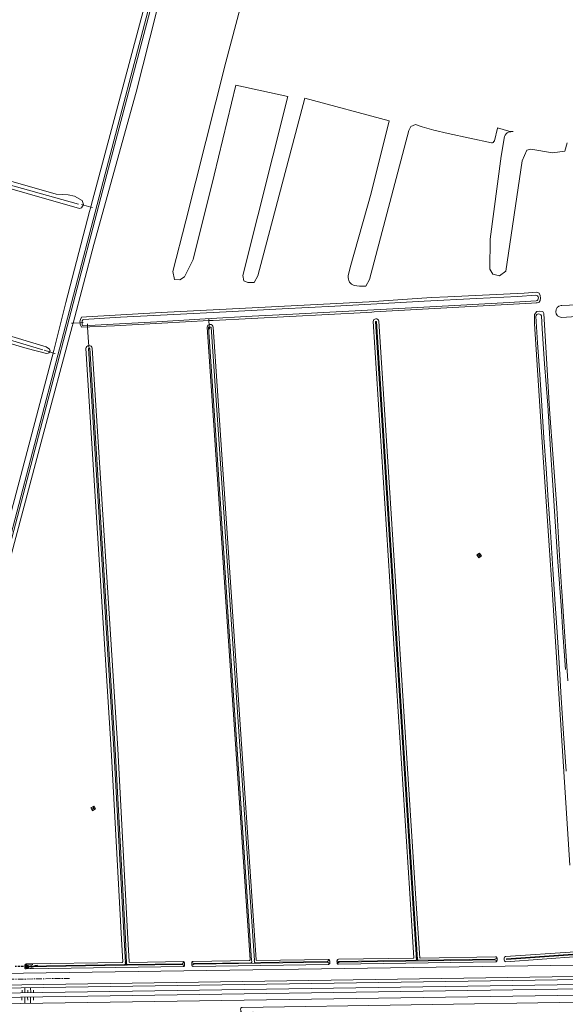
# Model space of a CAD drawing. Header units: metres. Extents: x 239845 to 242720, y 580286 to 584200.
# Tile 84 of 113: x 241139 to 241517, y 582857 to 583540. Entities that reach past the tile are written whole.
import ezdxf

# ---------------------------------------------------------------- set-up
doc = ezdxf.new("R2010")
doc.units = ezdxf.units.M
doc.linetypes.add('AS-KLEIN', pattern=[6.4, 4, -0.8, 0.8, -0.8])
doc.linetypes.add('HIDDEN', pattern=[9.525, 6.35, -3.175])
for name, color, linetype, lineweight in [('B-WA-GW-WATERGANG_SLOOT_BODEM-G', 5, 'Continuous', 0), ('B-WE-GR-BOS_GEMENGD-GV', 40, 'Continuous', 13), ('B-WE-GR-GRAS-GV', 60, 'Continuous', 13), ('B-WE-GR-GROENVOORZIENING-GV', 80, 'Continuous', 18), ('B-WE-KW-KUNSTWERK_DUIKER-G', 170, 'Continuous', 18), ('B-WE-WH-DUIKER-G', 251, 'HIDDEN', 25), ('P- Aslijn', 1, 'AS-KLEIN', 9)]:
    doc.layers.add(name, color=color, linetype=linetype, lineweight=lineweight)
for name, color, linetype, lineweight, true_color in [('B-WE-OG-TOPOGRAFIE-S', 9, 'Continuous', 9, 0x808080), ('B-WE-OG-TOPOGRAFIE-S @ 0.2', 9, 'Continuous', 9, 0x808080), ('B-WE-OG-TOPOGRAFIE-S @ 0.5', 9, 'Continuous', 9, 0x808080), ('GBKN', 9, 'Continuous', 0, 0x808080), ('Meerstad  taludlijn-arcering', 9, 'Continuous', 0, 0x808080)]:
    doc.layers.add(name, color=color, linetype=linetype, lineweight=lineweight, true_color=true_color)

# ---------------------------------------------------------------- blocks, each defined once
blk = doc.blocks.new('SOG-TOPOGRAFIE_WATER-SO')
at = {"flags": 128}
for points in [[(-1.9, 0.5), (-1.8, 0.6, -0.538831), (0.2, 0.6, 0.605168), (1.9, 0.8, -4.035705)], [(-2.3, -0.8), (-2.2, -0.7, -0.538831), (-0.2, -0.6, 0.605168), (1.5, -0.4, -4.035705)]]:
    blk.add_lwpolyline(points, format="xyb", dxfattribs=at)
blk = doc.blocks.new('*U204')
at = {"layer": 'B-WE-OG-TOPOGRAFIE-S @ 0.2', "xscale": 0.1999999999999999, "yscale": 0.1999999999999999, "zscale": 0.1999999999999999, "rotation": 194.9144010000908}
blk.add_blockref('SOG-TOPOGRAFIE_WATER-SO', (241150, 582883.5), dxfattribs=at)
at = {"layer": 'B-WE-OG-TOPOGRAFIE-S @ 0.5', "xscale": 0.4999999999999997, "yscale": 0.4999999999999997, "zscale": 0.4999999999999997, "rotation": 194.9144010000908}
blk.add_blockref('SOG-TOPOGRAFIE_WATER-SO', (241150, 582883.5), dxfattribs=at)

msp = doc.modelspace()

# ---------------------------------------------------------------- linework, layer by layer
at = {"layer": 'B-WA-GW-WATERGANG_SLOOT_BODEM-G'}
for points in [[(241170.37, 583327.36), (241197.94, 583432.83), (241228.79, 583549.76), (241228.79, 583554.81), (241210.75, 583560.3), (241096.16, 583590.15), (241114.87, 583658.38), (241192.46, 583938.67)], [(241171.56, 583327.05), (241199.15, 583432.51), (241230.04, 583549.6), (241230.04, 583555.74), (241211.1, 583561.91), (241097.67, 583591.03), (241115.91, 583657.65), (241194.77, 583938.31)], [(241085.92, 583438.05), (241179.37, 583411.95)], [(241058.9, 583339.54), (241154.7, 583310.83)], [(241078.17, 582886.47), (241078.5, 582889.32), (241082.71, 582926.15), (241088.49, 582978.18), (241091.08, 582999.69), (241093.63, 583021.76), (241097.42, 583048.57), (241170.37, 583327.36)], [(241171.56, 583327.05), (241098.63, 583048.33), (241095.47, 583021.75), (241093.83, 583000.32), (241092.73, 582991.41), (241090.95, 582977.96), (241089.52, 582963.58), (241087.52, 582946.67), (241085.02, 582926.87), (241082.77, 582907.26), (241080.7, 582889.07), (241080.37, 582886.16)]]:
    msp.add_lwpolyline(points, dxfattribs=at)
at = {"layer": 'B-WE-GR-BOS_GEMENGD-GV', "flags": 128}
for points in [[(241518.14, 583454.39), (241516.59, 583448.68), (241508.04, 583447.38), (241493, 583449.98), (241490.15, 583449.2), (241487.04, 583441.94), (241475.63, 583365.42), (241471.23, 583362.05), (241466.56, 583363.35), (241464.49, 583366.72), (241464.74, 583387.47), (241472.52, 583445.05), (241474.76, 583458.8, -0.249492), (241477.64, 583461.71), (241480.84, 583462.29), (241477.75, 583462.54), (241469.88, 583464.87, -0.02262), (241469.92, 583464.57), (241467.77, 583455.85, -0.365149), (241465.64, 583454.35), (241435.81, 583460.8), (241425.86, 583463.2), (241417.57, 583465.54), (241413, 583467.06), (241409.79, 583465.76), (241408.42, 583462.93), (241381.2, 583359.7), (241378.61, 583355.03), (241374.2, 583355.03), (241370.54, 583355.51, -0.162188), (241367.42, 583357.81, -0.159927), (241366.42, 583362.23), (241367.89, 583367.92), (241382.26, 583419.55), (241394.88, 583469.6), (241336.29, 583485.37), (241330.98, 583465.31), (241303.77, 583362.08), (241301.17, 583357.42), (241296.77, 583357.42), (241294.17, 583358.71), (241293.4, 583362.34), (241324.58, 583486.46), (241288.42, 583494.3), (241273.62, 583432.06), (241258.95, 583373.36), (241252.88, 583361.36), (241249.62, 583359.28), (241245.92, 583359.58), (241244.88, 583365.21), (241253.92, 583400.34), (241281.61, 583510.31), (241320.18, 583655.87)], [(241514.31, 583333.36, -0.949218), (241513.94, 583341.48, 0.920731)]]:
    msp.add_lwpolyline(points, format="xyb", dxfattribs=at)
for points in [[(241513.94, 583341.49), (241514.47, 583341.5), (241603.43, 583345.51)], [(241562.78, 583336.46), (241514.31, 583333.36)]]:
    msp.add_lwpolyline(points, dxfattribs=at)
at = {"layer": 'B-WE-GR-GRAS-GV', "flags": 128}
for points in [[(241084.77, 583441.36), (241164.09, 583418.67), (241172.26, 583418.24), (241176.67, 583417.4), (241182.03, 583414.31), (241182.64, 583412.22), (241183, 583411.56), (241181.64, 583409.22), (241180.88, 583408.97), (241180.19, 583408.87), (241107.3, 583429.63), (241083.25, 583435.97)], [(241057.69, 583342.75), (241157.02, 583312.8), (241159.45, 583311.2), (241159.72, 583310.23), (241159.42, 583309.39), (241159.39, 583309.32), (241158.92, 583308.68), (241158.42, 583308.43), (241157.22, 583308.17), (241143.94, 583311.75), (241056.23, 583337.44)]]:
    msp.add_lwpolyline(points, dxfattribs=at)
at = {"layer": 'B-WE-GR-GROENVOORZIENING-GV', "flags": 128}
for points in [[(241083.02, 582886.32), (241085.99, 582918.18), (241088.26, 582937.39), (241100.83, 583041.25), (241102.92, 583053.82), (241104.84, 583065.16), (241109.38, 583081.4), (241154.42, 583250.2), (241175.19, 583327), (241175.8, 583329.31), (241190.13, 583383.93), (241219.42, 583489.54), (241233.56, 583545.18), (241235.17, 583551.7), (241234.23, 583555.94), (241232.03, 583558.65), (241231.83, 583558.72), (241220.27, 583562.71), (241181.25, 583572.96), (241166.89, 583576.74)], [(241165.78, 583569.52), (241178.71, 583566.09), (241222.66, 583554.23), (241224.93, 583552.58), (241225.14, 583549.07), (241188.26, 583410.97), (241187.95, 583409.79), (241187.74, 583408.98), (241187.2, 583406.87), (241170.8, 583343.64), (241162.33, 583310.43), (241102.2, 583083.49), (241096.18, 583060.3), (241092.62, 583035.6), (241090.89, 583020.14), (241087.11, 582986.5), (241075.65, 582887.39)], [(241518.59, 583081.32), (241516.33, 583115.45), (241514.52, 583143.46), (241514.35, 583146.19), (241512.69, 583172.1), (241510.97, 583201.21), (241505.98, 583269.59), (241502.01, 583335.95), (241501.21, 583337.38), (241498.99, 583337.7), (241497.08, 583337.38), (241495.66, 583335.32), (241495.66, 583335.21), (241495.66, 583328.97), (241501.53, 583236.1), (241507.88, 583144.5), (241513.59, 583054.17), (241520.1, 582953.37)]]:
    msp.add_lwpolyline(points, dxfattribs=at)
msp.add_lwpolyline([(241493.56, 583343.08), (241496.66, 583343.31), (241497.37, 583343.53), (241498.85, 583343.97), (241499.48, 583345.14), (241499.81, 583346.77), (241499.54, 583348.59), (241498.79, 583350.03), (241497.16, 583350.75), (241488.37, 583350.17), (241435.53, 583347.55), (241424.19, 583347.21), (241380.85, 583344.08), (241295.11, 583339.67), (241236.7, 583336.71), (241185.07, 583333.74), (241181.6, 583333.57), (241180.92, 583331.96), (241180.5, 583330.19), (241180.56, 583329.57), (241180.67, 583328.58), (241181.53, 583326.52), (241204.49, 583327.52), (241270.13, 583331.08), (241272.87, 583331.23), (241379.16, 583336.6), (241382.69, 583337.02), (241384.4, 583337.22), (241493.56, 583343.08), (241493.56, 583343.08)], close=True, dxfattribs=at)
msp.add_lwpolyline([(241182.8, 583327.45, -0.371349), (241181.99, 583328.31), (241182.04, 583331.01, -0.308618), (241182.92, 583331.77), (241208.64, 583333.47), (241245.6, 583335.23), (241281.93, 583337.14), (241320.58, 583339.24), (241357.18, 583341.17), (241394.53, 583343.26), (241419.11, 583344.5), (241455.37, 583346.35), (241483.85, 583347.73), (241496.37, 583348.74, -0.850896), (241496.73, 583344.74), (241477.98, 583343.58), (241448.74, 583342.03), (241410.38, 583339.95), (241388.65, 583338.74), (241358.1, 583337.27), (241327.96, 583335.53), (241299.9, 583334.12), (241267.22, 583332.24), (241233.7, 583330.28), (241203.5, 583328.63)], format="xyb", close=True, dxfattribs=at)
msp.add_lwpolyline([(241517.47, 583018.53), (241515.6, 583044.81), (241514.07, 583069.41), (241512.54, 583093.69), (241510.93, 583118.53), (241509.91, 583134.44), (241508.23, 583158.76), (241506.54, 583184.71), (241505.01, 583206.45), (241503.57, 583228.5), (241502.13, 583249.89), (241500.67, 583272.21), (241499.27, 583293.63), (241497.71, 583315.71), (241496.52, 583334.15, -0.732651), (241500.29, 583334.49), (241500.89, 583325.33), (241502.55, 583301.23), (241504.73, 583272.44), (241506.72, 583241.45), (241508.37, 583216.9), (241509.96, 583191.79), (241511.83, 583163.78), (241514.05, 583133.53), (241515.11, 583114.67), (241516.95, 583089.22)], format="xyb", dxfattribs=at)
at = {"layer": 'B-WE-KW-KUNSTWERK_DUIKER-G', "flags": 128}
for points in [[(241189.25, 583409.44), (241189.15, 583409.46), (241187.95, 583409.79), (241183.08, 583411.12), (241181.53, 583411.54)], [(241182.67, 583329.69), (241180.56, 583329.57), (241175.8, 583329.31), (241175.14, 583329.28), (241174.68, 583329.25)], [(241185.65, 583328.82), (241185.78, 583326.76), (241185.79, 583326.55), (241186.47, 583316.16), (241186.79, 583311.22)], [(241270.2, 583325.23), (241270, 583328.48), (241269.88, 583330.51), (241269.78, 583332.22)], [(241155.69, 583310.53), (241159.42, 583309.4), (241161.44, 583308.79), (241163.12, 583308.28), (241163.34, 583308.21)]]:
    msp.add_lwpolyline(points, dxfattribs=at)
at = {"layer": 'B-WE-WH-DUIKER-G', "ltscale": 0.25, "flags": 128}
msp.add_lwpolyline([(241143.68, 582883.21), (241135.68, 582883.1)], dxfattribs=at)
at = {"layer": 'B-WE-WH-DUIKER-G', "ltscale": 0.25}
for points in [[(241143.68, 582883.21), (241144.37, 582884.05)], [(241143.68, 582883.21), (241144.52, 582882.53)]]:
    msp.add_lwpolyline(points, dxfattribs=at)
at = {"layer": 'GBKN'}
for p, q in [((241142.66, 582884.81), (241143.68, 582883.46)), ((241252.57, 582886.39), (241251.48, 582885.08)), ((241252.88, 582883.62), (241251.49, 582884.58)), ((241257.99, 582885.87), (241259.48, 582885.2)), ((241258.05, 582883.87), (241259.49, 582884.7)), ((241353.44, 582887.68), (241352.14, 582886.58)), ((241353.54, 582885.12), (241352.14, 582886.08)), ((241358.63, 582887.15), (241360.14, 582886.7)), ((241358.64, 582886.15), (241359.39, 582886.17)), ((241358.8, 582885.17), (241360.14, 582886.2)), ((241469.57, 582888.97), (241468.08, 582888.32)), ((241469.54, 582886.98), (241468.09, 582887.82)), ((241143.1, 582881.46), (241143.69, 582882.96))]:
    msp.add_line(p, q, dxfattribs=at)
at = {"layer": 'GBKN', "flags": 128}
for points in [[(241302.51, 582887.81), (241272.71, 583326.58, 0.90821), (241268.57, 583326.51), (241298.37, 582887.8)], [(241413.14, 582933.85), (241387.76, 583330.68, 0.903414), (241383.7, 583330.42), (241409.06, 582933.86)], [(241210.1, 582886.48), (241209.22, 582902.16), (241202.21, 583033.74), (241184.53, 583311.64, -0.880648), (241189.05, 583311.9)], [(242067.73, 582911.2), (241529.87, 582884.36, -0.008725), (241522.89, 582884.13), (241109.21, 582877.95, -0.045254), (241073.18, 582880.67), (240983.46, 582895.7, -0.444336), (240943.5, 582958.24), (240975.35, 583074.37, -0.010813), (240975.97, 583076.44, 0.026823), (240977.11, 583080.79, 0.026823)], [(240846.05, 582554.48, -0.377656), (240839.66, 582556.18), (240835.85, 582561.88, -0.218073), (240834.8, 582568.45), (240851.89, 582630.21), (240922.12, 582881.55, -0.383351), (240942.43, 582894.46), (241030.9, 582879.64), (241071.86, 582872.78, 0.045254), (241109.33, 582869.95), (241523.01, 582876.14, 0.008725), (241530.27, 582876.37), (242069.92, 582903.29)], [(241525.96, 582890.09), (241475.67, 582886.49, -0.430054), (241474.6, 582887.47), (241474.57, 582888.96, -0.39852), (241475.51, 582889.98), (241523.71, 582893.3, 0.454256), (241524.62, 582894.5, 0.018223), (241524.35, 582895.88)], [(241527.32, 582892.52), (241526.27, 582892.11, -0.076756), (241525.38, 582891.91), (241476.08, 582888.52), (241476.09, 582888.02), (241525.64, 582891.43, -0.039032), (241526.11, 582891.42), (241530.1, 582891.01)], [(241214.49, 582886.51, 0.404829), (241215, 582886.03), (241251.96, 582886.58, -0.414214), (241252.98, 582885.6), (241253, 582884.1, -0.414214), (241252.01, 582883.08), (241143.21, 582881.46, -0.414214), (241142.2, 582882.44), (241142.17, 582883.94, -0.414214), (241143.16, 582884.96), (241209.61, 582885.95, 0.426204), (241210.1, 582886.48)], [(241212.69, 582886.5), (241212.75, 582885.22, 0.194673), (241212.9, 582884.88), (241213.15, 582884.64, 0.194803), (241213.5, 582884.51), (241251.48, 582885.08), (241251.49, 582884.58), (241213.31, 582884.01, -0.194803), (241212.96, 582884.14), (241212.79, 582884.3), (241212.02, 582884.29), (241211.88, 582884.14, -0.204285), (241211.53, 582883.98), (241143.69, 582882.96), (241143.68, 582883.46), (241211.31, 582884.48, 0.204285), (241211.66, 582884.64), (241211.84, 582884.82, 0.204145), (241211.97, 582885.19), (241211.9, 582886.49)], [(241302.51, 582887.81, 0.398813), (241303.01, 582887.35), (241352.61, 582888.09, -0.414214), (241353.63, 582887.1), (241353.65, 582885.6, -0.414214), (241352.67, 582884.59), (241259.01, 582883.19, -0.414214), (241258, 582884.17), (241257.98, 582885.67, -0.414214), (241258.96, 582886.69), (241297.88, 582887.27, 0.429784), (241298.37, 582887.8)], [(241301.31, 582887.81), (241301.41, 582886.3, 0.399559), (241301.92, 582885.83), (241352.14, 582886.58), (241352.14, 582886.08), (241259.49, 582884.7), (241259.48, 582885.2), (241299.05, 582885.79, 0.429028), (241299.54, 582886.32), (241299.44, 582887.81)], [(241415.92, 582889.51, 0.400327), (241416.42, 582889.04), (241468.56, 582889.82, -0.414214), (241469.58, 582888.84), (241469.6, 582887.34, -0.414214), (241468.61, 582886.32), (241359.67, 582884.69, -0.414214), (241358.65, 582885.68), (241358.63, 582887.18, -0.414214), (241359.61, 582888.19), (241411.45, 582888.97, 0.42892), (241411.94, 582889.5)], [(241414.28, 582889.51), (241414.37, 582887.99, 0.400327), (241414.88, 582887.52), (241468.08, 582888.32), (241468.09, 582887.82), (241360.14, 582886.2), (241360.14, 582886.7), (241413.19, 582887.49, 0.42892), (241413.68, 582888.03), (241413.58, 582889.51)], [(241300.76, 582850.96, 0.399742), (241300.25, 582851.43), (241292.9, 582851.32, -0.414214), (241291.88, 582852.31), (241291.86, 582853.81, -0.414214), (241292.84, 582854.82), (241527.15, 582858.33), (241700.58, 582866.98), (241860.8, 582874.97)]]:
    msp.add_lwpolyline(points, format="xyb", dxfattribs=at)
for points in [[(241411.5, 582933.77), (241386.12, 583330.57), (241385.33, 583330.52), (241410.69, 582933.96)], [(241301.35, 582887.32), (241271.51, 583326.56), (241269.64, 583326.53), (241299.48, 582887.29)], [(241212.75, 582885.22), (241211.94, 582902.33), (241204.92, 583033.91), (241187.25, 583311.81), (241186.33, 583311.74), (241204, 583033.85), (241211.02, 582902.26), (241211.97, 582885.19)], [(241189.05, 583311.9), (241206.72, 583034), (241213.74, 582902.41), (241214.49, 582886.51)], [(241455.63, 583168.56), (241457.53, 583169.81)], [(241455.63, 583168.56), (241458.78, 583167.9)], [(241456.87, 583166.66), (241455.63, 583168.56)], [(241456.87, 583166.66), (241457.53, 583169.81)], [(241456.87, 583166.66), (241458.78, 583167.9)], [(241458.78, 583167.9), (241457.53, 583169.81)], [(241188.03, 582993.17), (241190.01, 582994.42)], [(241189.27, 582991.19), (241190.01, 582994.42)], [(241191.25, 582992.44), (241190.01, 582994.42)], [(241188.03, 582993.17), (241191.25, 582992.44)], [(241189.27, 582991.19), (241188.03, 582993.17)], [(241189.27, 582991.19), (241191.25, 582992.44)], [(241409.06, 582933.86), (241411.98, 582888.98)], [(241413.68, 582888.03), (241410.69, 582933.96)], [(241414.37, 582887.99), (241411.5, 582933.77)], [(241415.95, 582889.04), (241413.14, 582933.85)]]:
    msp.add_lwpolyline(points, dxfattribs=at)
for points in [[(241108.44, 582867.94), (241527.06, 582874.21), (241845.31, 582890.09), (241845.85, 582879.23), (241527.06, 582863.32), (241108.13, 582857.06, -0.045254), (241072.1, 582859.79), (241048.68, 582863.71), (241050.44, 582874.34), (241072.41, 582870.66, 0.04526)], [(241054.07, 582870.17), (241072.16, 582867.14, 0.045254), (241108.18, 582864.41), (241526.82, 582870.67), (241842.98, 582886.45), (241843.13, 582883.45), (241526.92, 582867.67), (241107.96, 582861.41, -0.045254), (241071.93, 582864.13), (241053.58, 582867.21)]]:
    msp.add_lwpolyline(points, format="xyb", close=True, dxfattribs=at)
at = {"layer": 'Meerstad  taludlijn-arcering'}
for p, q in [((241143.63, 582884.96), (241143.65, 582884.21)), ((241144.63, 582884.98), (241144.65, 582883.48)), ((241145.63, 582884.99), (241145.64, 582884.24)), ((241146.63, 582885.01), (241146.65, 582883.51)), ((241147.63, 582885.02), (241147.64, 582884.27)), ((241142.17, 582883.99), (241142.93, 582883.72)), ((241142.19, 582882.99), (241143.69, 582883.01)), ((241142.3, 582882), (241143, 582882.48)), ((241144.1, 582881.47), (241144.09, 582882.22)), ((241145.1, 582881.49), (241145.07, 582882.99)), ((241146.1, 582881.5), (241146.09, 582882.25)), ((241147.1, 582881.52), (241147.07, 582883.02)), ((241148.1, 582881.53), (241148.08, 582882.28)), ((241140.36, 582864.89), (241140.34, 582866.65)), ((241142.36, 582864.92), (241142.31, 582868.45)), ((241144.36, 582864.95), (241144.34, 582866.71)), ((241146.36, 582864.98), (241146.31, 582868.51)), ((241148.36, 582865.01), (241148.34, 582866.77)), ((241140.22, 582861.89), (241140.26, 582859.72)), ((241142.22, 582861.92), (241142.29, 582857.57)), ((241144.22, 582861.95), (241144.26, 582859.78)), ((241146.22, 582861.98), (241146.29, 582857.63)), ((241148.22, 582862.01), (241148.26, 582859.84))]:
    msp.add_line(p, q, dxfattribs=at)
at = {"layer": 'P- Aslijn', "flags": 128}
msp.add_lwpolyline([(241173.32, 582874.91), (241109.27, 582873.95, -0.045254), (241072.52, 582876.73), (240982.8, 582891.76, -0.444336), (240939.64, 582959.3), (240971.49, 583075.42, 0.445077), (240939.01, 583128.71)], format="xyb", dxfattribs=at)

# ---------------------------------------------------------------- block references
at = {"layer": 'B-WE-OG-TOPOGRAFIE-S'}
msp.add_blockref('*U204', (0, 0), dxfattribs=at)

doc.saveas('drawing.dxf')
